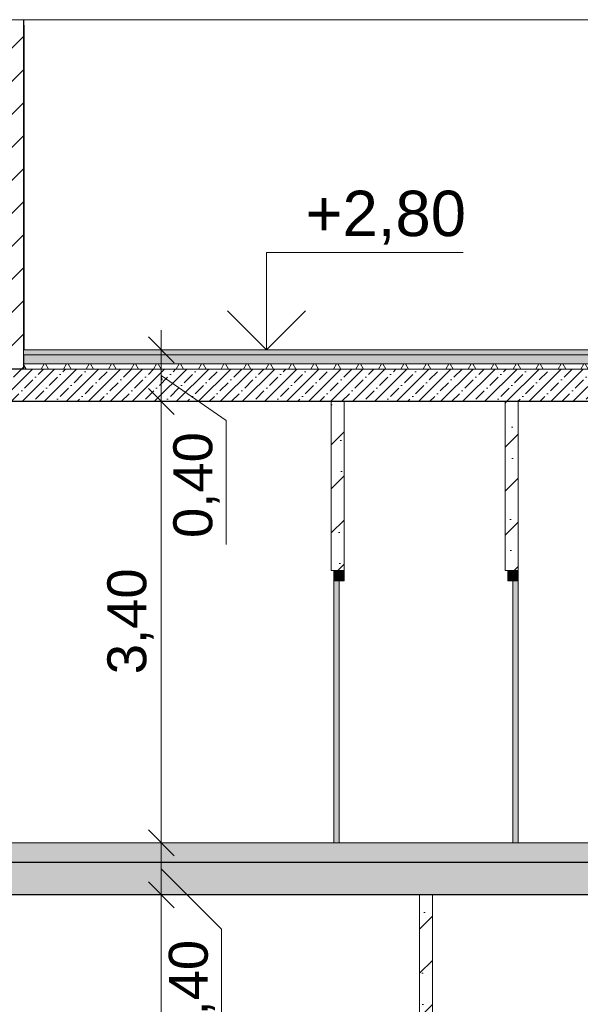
# Model space of a CAD drawing. Header units: millimetres. Extents: x -7244281 to -6598479, y 5719953 to 5938280.
# Tile 57 of 73: x -6678668 to -6674349, y 5726115 to 5733701. Entities that reach past the tile are written whole.
import ezdxf

# ---------------------------------------------------------------- set-up
doc = ezdxf.new("R2010")
doc.units = ezdxf.units.MM
doc.header["$MEASUREMENT"] = 0
doc.set_wipeout_variables(frame=1)
doc.linetypes.add('Wipeout_Contour', pattern=[1000, 0, -1000])
for name, color, linetype, lineweight in [('0_Ном._пера__1', 7, 'Continuous', 0), ('0_Ном._пера__120', 7, 'Continuous', 0), ('АР-Перекрытия_Приямки.АР_Ном._пера__1', 7, 'Continuous', 30), ('АР-Перекрытия_Приямки.АР_Ном._пера__101', 252, 'Continuous', 0), ('АР-Стены_Перегородки_100_.АР_Ном._пера__1', 7, 'Continuous', 15), ('АР-Стены_Перегородки_межквартирные_200.АР_Ном._пера__1', 7, 'Continuous', 15), ('АР-Чертеж-Размеры.АР_Ном._пера__1', 7, 'Continuous', 0), ('Двери Archicad_Ном._пера__120', 7, 'Continuous', 0), ('Перекрытие_Ном._пера__1', 7, 'Continuous', 30), ('Перекрытие_Ном._пера__101', 252, 'Continuous', 0)]:
    doc.layers.add(name, color=color, linetype=linetype, lineweight=lineweight)
for name, color, linetype in [('АР-Перекрытия_Приямки.АР', 7, 'Continuous'), ('АР-Стены_Перегородки_100_.АР', 7, 'Continuous'), ('АР-Стены_Перегородки_межквартирные_200.АР', 7, 'Continuous'), ('АР-Чертеж-Размеры.АР', 7, 'Continuous'), ('Двери Archicad', 7, 'Continuous'), ('Перекрытие', 7, 'Continuous')]:
    doc.layers.add(name, color=color, linetype=linetype)
doc.layers.add('АР-Перекрытия_Приямки.АР_Ном._пера__180', color=7, linetype='Continuous', lineweight=5, true_color=0xd6cda7)
doc.layers.add('Перекрытие_Ном._пера__180', color=7, linetype='Continuous', lineweight=5, true_color=0xd6cda7)
doc.styles.add('РЎР“Р•РќР•Р\xa0Р\x98Р\xa0_РЎРўР\x98Р›Р¬_5', font='arial.ttf')
doc.linetypes.add('Линия Разрыва (копия)-000', pattern='A,0,[2,21 РЎРµС‡РµРЅРёРµ Рђ-Рђ; Р‘-Р‘; Р’-Р’1.Shx,S=8.531746,R=0,X=0,Y=0],-1125,0', length=1125)
doc.dimstyles.new('СГЕНЕРИР_СТИЛЬ__8', dxfattribs={"dimtxt": 300, "dimasz": 190, "dimexe": 0.18, "dimexo": 0.0625, "dimgap": 0, "dimtad": 1, "dimlfac": 0.001, "dimzin": 0, "dimdsep": 46, "dimtxsty": 'РЎР“Р•РќР•Р\xa0Р\x98Р\xa0_РЎРўР\x98Р›Р¬_5', "dimblk": 'ARROWHEAD_6', "dimblk1": 'ARROWHEAD_6', "dimblk2": 'ARROWHEAD_6', "dimcen": 0.09, "dimse1": 1, "dimse2": 1, "dimclrd": 7, "dimclre": 7, "dimclrt": 7, "dimadec": 0, "dimazin": 0, "dimtfac": 1, "dimtdec": 4, "dimtmove": 0, "dimatfit": 3, "dimfxl": 1, "dimtolj": 1, "dimtzin": 0, "dimarcsym": 0})
doc.dimstyles.new('СГЕНЕРИР_СТИЛЬ__9', dxfattribs={"dimtxt": 300, "dimasz": 190, "dimexe": 0.18, "dimexo": 0.0625, "dimgap": 0, "dimtad": 1, "dimlfac": 0.001, "dimzin": 0, "dimdsep": 46, "dimtxsty": 'РЎР“Р•РќР•Р\xa0Р\x98Р\xa0_РЎРўР\x98Р›Р¬_5', "dimblk": 'ARROWHEAD_6', "dimblk1": 'ARROWHEAD_6', "dimblk2": 'ARROWHEAD_6', "dimcen": 0.09, "dimse1": 1, "dimse2": 1, "dimclrd": 7, "dimclre": 7, "dimclrt": 7, "dimadec": 0, "dimazin": 0, "dimtfac": 1, "dimtdec": 4, "dimtmove": 2, "dimatfit": 3, "dimfxl": 1, "dimtolj": 1, "dimtzin": 0, "dimarcsym": 0})
pattern_1 = [(45, (-6142404.15, 5728358.13), (-169.70563, 169.70563), []), (90, (-6142573.85, 5728527.83), (-216, 0), [0, -144, 0, -216]), (155, (-6142404.15, 5728697.54), (91.285545, 195.76248), [0, -105.6, 0, -182.4])]
pattern_2 = [(45, (-6142404.15, 5728358.13), (-84.852814, 84.852814), []), (45, (-6142446.57, 5728400.55), (-84.852814, 84.852814), [90, -30, 0, -30])]

# ---------------------------------------------------------------- blocks, each defined once
blk = doc.blocks.new('Элемент Разреза_47_4', base_point=(-6142404.1, 5728358.1))
at = {"layer": 'АР-Стены_Перегородки_100_.АР', "linetype": 'Continuous', "lineweight": 0, "true_color": 0x000000}
h = blk.add_hatch(dxfattribs=at)
h.set_pattern_fill('БУТ__50__0004', color=18, style=0, pattern_type=2)
h.set_pattern_definition(pattern_1)
h.paths.add_polyline_path([(-6675487.5, 5725858.1), (-6675487.5, 5726958.1), (-6675587.5, 5726958.1), (-6675587.5, 5725858.1)])
at = {"layer": 'АР-Стены_Перегородки_100_.АР_Ном._пера__1', "color": 7, "linetype": 'Continuous', "lineweight": 15}
for p, q in [((-6675587.5, 5726958.1), (-6675587.5, 5725858.1)), ((-6675487.5, 5726958.1), (-6675487.5, 5725858.1))]:
    blk.add_line(p, q, dxfattribs=at)
at = {"layer": 'АР-Стены_Перегородки_100_.АР_Ном._пера__1', "color": 7, "linetype": 'Continuous', "lineweight": 15, "flags": 128}
blk.add_lwpolyline([(-6675487.5, 5725858.1), (-6675507.5, 5725858.1), (-6675587.5, 5725858.1)], dxfattribs=at)
blk = doc.blocks.new('Элемент Разреза_49_4', base_point=(-6142404.1, 5728358.1))
at = {"layer": 'Перекрытие_Ном._пера__101', "linetype": 'Continuous', "lineweight": 0}
h = blk.add_hatch(dxfattribs=at)
h.set_pattern_fill('ЖЕЛЕЗОБЕТОН__PROJECT__0004', color=252, style=0, pattern_type=2)
h.set_pattern_definition(pattern_2)
h.paths.add_polyline_path([(-6678638.1, 5731008.1), (-6678840.2, 5731008.1), (-6678840.2, 5730758.1), (-6669502.5, 5730758.1), (-6669502.5, 5731008.1)])
at = {"layer": 'Перекрытие_Ном._пера__180', "linetype": 'Continuous', "lineweight": 0, "true_color": 0xf4f1e8}
blk.add_hatch(color=7, dxfattribs=at).paths.add_polyline_path([(-6678638.1, 5731008.1), (-6669502.5, 5731008.1), (-6669502.5, 5731158.1), (-6678638.1, 5731158.1)])
at = {"layer": 'Перекрытие_Ном._пера__1', "color": 7, "linetype": 'Continuous', "lineweight": 30}
for p, q in [((-6676267.9, 5730758.1), (-6678840.2, 5730758.1)), ((-6676167.9, 5730758.1), (-6676267.9, 5730758.1)), ((-6674927.9, 5730758.1), (-6676167.9, 5730758.1)), ((-6674827.9, 5730758.1), (-6674927.9, 5730758.1)), ((-6671527.5, 5730758.1), (-6674827.9, 5730758.1))]:
    blk.add_line(p, q, dxfattribs=at)
at = {"layer": 'Перекрытие_Ном._пера__1', "color": 7, "linetype": 'Continuous', "lineweight": 0, "flags": 128}
blk.add_lwpolyline([(-6669502.5, 5731158.1), (-6672852.5, 5731158.1), (-6672892.5, 5731158.1), (-6678638.1, 5731158.1)], dxfattribs=at)
at = {"layer": 'Перекрытие_Ном._пера__1', "color": 7, "linetype": 'Continuous', "lineweight": 30, "flags": 128}
blk.add_lwpolyline([(-6669502.5, 5731008.1), (-6678638.1, 5731008.1), (-6678840.2, 5731008.1), (-6678840.2, 5731008.1)], dxfattribs=at)
blk = doc.blocks.new('Элемент Разреза_61_4', base_point=(-6142404.1, 5728358.1))
at = {"layer": 'АР-Перекрытия_Приямки.АР_Ном._пера__101', "linetype": 'Continuous', "lineweight": 0}
h = blk.add_hatch(dxfattribs=at)
h.set_pattern_fill('ЖЕЛЕЗОБЕТОН__PROJECT__0004', color=252, style=0, pattern_type=2)
h.set_pattern_definition(pattern_2)
h.paths.add_polyline_path([(-6679267.5, 5727208.1), (-6679267.8, 5727208.1), (-6679267.8, 5726958.1), (-6656691.7, 5726958.1), (-6656691.7, 5727208.1), (-6664987.5, 5727208.1), (-6665187.5, 5727208.1), (-6669552.5, 5727208.1), (-6669752.5, 5727208.1), (-6671307.5, 5727208.1), (-6671527.5, 5727208.1), (-6678867.5, 5727208.1)])
at = {"layer": 'АР-Перекрытия_Приямки.АР_Ном._пера__180', "linetype": 'Continuous', "lineweight": 0, "true_color": 0xf4f1e8}
blk.add_hatch(color=7, dxfattribs=at).paths.add_polyline_path([(-6678867.5, 5727358.1), (-6678867.5, 5727208.1), (-6671527.5, 5727208.1), (-6671527.5, 5727358.1)])
at = {"layer": 'АР-Перекрытия_Приямки.АР_Ном._пера__1', "color": 7, "linetype": 'Continuous', "lineweight": 30}
for p, q in [((-6675587.5, 5726958.1), (-6678867.5, 5726958.1)), ((-6675487.5, 5726958.1), (-6675587.5, 5726958.1)), ((-6666227.5, 5726958.1), (-6675487.5, 5726958.1))]:
    blk.add_line(p, q, dxfattribs=at)
at = {"layer": 'АР-Перекрытия_Приямки.АР_Ном._пера__1', "color": 7, "linetype": 'Continuous', "lineweight": 0, "flags": 128}
blk.add_lwpolyline([(-6671527.5, 5727358.1), (-6674827.9, 5727358.1), (-6674867.9, 5727358.1), (-6676207.9, 5727358.1), (-6676247.9, 5727358.1), (-6678867.5, 5727358.1)], dxfattribs=at)
at = {"layer": 'АР-Перекрытия_Приямки.АР_Ном._пера__1', "color": 7, "linetype": 'Continuous', "lineweight": 30, "flags": 128}
blk.add_lwpolyline([(-6656691.7, 5727208.1), (-6664987.5, 5727208.1), (-6665187.5, 5727208.1), (-6669552.5, 5727208.1), (-6669752.5, 5727208.1), (-6671307.5, 5727208.1), (-6671327.5, 5727208.1), (-6671527.5, 5727208.1), (-6678867.5, 5727208.1)], dxfattribs=at)
blk = doc.blocks.new('Элемент Разреза_75_4', base_point=(-6142404.1, 5728358.1))
at = {"layer": 'АР-Стены_Перегородки_межквартирные_200.АР', "linetype": 'Continuous', "lineweight": 0, "true_color": 0x000000}
h = blk.add_hatch(dxfattribs=at)
h.set_pattern_fill('БЛОКИ_БЕТОННЫЕ_ЭФФЕКТИВН_7D', color=18, style=0, pattern_type=2)
h.set_pattern_definition([(45, (-6142404.15, 5728358.13), (-127.27922, 127.27922), [])])
h.paths.add_polyline_path([(-6678840.2, 5733700.6), (-6678840.2, 5731008.1), (-6678638.1, 5731008.1), (-6678638.1, 5733700.6)])
at = {"layer": 'АР-Стены_Перегородки_межквартирные_200.АР_Ном._пера__1', "color": 7, "linetype": 'Continuous', "lineweight": 15}
for p, q in [((-6678840.2, 5733700.6), (-6678840.2, 5731008.1)), ((-6678638.1, 5733700.6), (-6678638.1, 5731158.1)), ((-6678638.1, 5731158.1), (-6678638.1, 5731008.1))]:
    blk.add_line(p, q, dxfattribs=at)
at = {"layer": 'АР-Стены_Перегородки_межквартирные_200.АР_Ном._пера__1', "color": 7, "linetype": 'Continuous', "lineweight": 0}
for p, q in [((-6678635.3, 5733658.1), (-6678635.3, 5733700.6)), ((-6678632.9, 5733658.1), (-6678635.3, 5733658.1)), ((-6678632.9, 5731158.1), (-6678632.9, 5733658.1))]:
    blk.add_line(p, q, dxfattribs=at)
blk = doc.blocks.new('Элемент Разреза_76_4', base_point=(-6142404.1, 5728358.1))
at = {"layer": 'АР-Стены_Перегородки_100_.АР', "linetype": 'Continuous', "lineweight": 0, "true_color": 0x000000}
h = blk.add_hatch(dxfattribs=at)
h.set_pattern_fill('БУТ__50__0004', color=18, style=0, pattern_type=2)
h.set_pattern_definition(pattern_1)
h.paths.add_polyline_path([(-6676167.9, 5729458.1), (-6676167.9, 5730758.1), (-6676267.9, 5730758.1), (-6676267.9, 5729458.1)])
at = {"layer": 'АР-Стены_Перегородки_100_.АР_Ном._пера__1', "color": 7, "linetype": 'Continuous', "lineweight": 15}
for p, q in [((-6676267.9, 5730758.1), (-6676267.9, 5729458.1)), ((-6676167.9, 5730758.1), (-6676167.9, 5729458.1))]:
    blk.add_line(p, q, dxfattribs=at)
at = {"layer": 'АР-Стены_Перегородки_100_.АР_Ном._пера__1', "color": 7, "linetype": 'Continuous', "lineweight": 15, "flags": 128}
blk.add_lwpolyline([(-6676167.9, 5729458.1), (-6676247.9, 5729458.1), (-6676267.9, 5729458.1)], dxfattribs=at)
blk = doc.blocks.new('Элемент Разреза_80_4', base_point=(-6142404.1, 5728358.1))
at = {"layer": 'Двери Archicad', "linetype": 'Continuous', "lineweight": 0, "true_color": 0xffffff}
for points in [[(-6676247.9, 5729378.1), (-6676167.9, 5729378.1), (-6676167.9, 5729458.1), (-6676247.9, 5729458.1)], [(-6676247.9, 5727358.1), (-6676207.9, 5727358.1), (-6676207.9, 5729378.1), (-6676247.9, 5729378.1)]]:
    blk.add_hatch(color=7, dxfattribs=at).paths.add_polyline_path(points)
at = {"layer": 'Двери Archicad_Ном._пера__120', "color": 7, "linetype": 'Continuous', "lineweight": 0}
for p, q in [((-6676167.9, 5729458.1), (-6676167.9, 5729378.1)), ((-6676207.9, 5729378.1), (-6676207.9, 5727358.1))]:
    blk.add_line(p, q, dxfattribs=at)
at = {"layer": 'Двери Archicad_Ном._пера__120', "color": 7, "linetype": 'Continuous', "lineweight": 0, "flags": 128}
for points in [[(-6676247.9, 5729458.1), (-6676247.9, 5729378.1), (-6676247.9, 5727358.1)], [(-6676167.9, 5729378.1), (-6676207.9, 5729378.1), (-6676247.9, 5729378.1)]]:
    blk.add_lwpolyline(points, dxfattribs=at)
blk = doc.blocks.new('Элемент Разреза_83_4', base_point=(-6142404.1, 5728358.1))
at = {"layer": 'Двери Archicad', "linetype": 'Continuous', "lineweight": 0, "true_color": 0xffffff}
for points in [[(-6674827.9, 5729378.1), (-6674827.9, 5729458.1), (-6674907.9, 5729458.1), (-6674907.9, 5729378.1)], [(-6674827.9, 5727358.1), (-6674827.9, 5729378.1), (-6674867.9, 5729378.1), (-6674867.9, 5727358.1)]]:
    blk.add_hatch(color=7, dxfattribs=at).paths.add_polyline_path(points)
at = {"layer": 'Двери Archicad_Ном._пера__120', "color": 7, "linetype": 'Continuous', "lineweight": 0}
for p, q in [((-6674907.9, 5729458.1), (-6674907.9, 5729378.1)), ((-6674867.9, 5729378.1), (-6674867.9, 5727358.1))]:
    blk.add_line(p, q, dxfattribs=at)
at = {"layer": 'Двери Archicad_Ном._пера__120', "color": 7, "linetype": 'Continuous', "lineweight": 0, "flags": 128}
for points in [[(-6674827.9, 5729458.1), (-6674827.9, 5729378.1), (-6674827.9, 5727358.1)], [(-6674827.9, 5729378.1), (-6674867.9, 5729378.1), (-6674907.9, 5729378.1)]]:
    blk.add_lwpolyline(points, dxfattribs=at)
blk = doc.blocks.new('Элемент Разреза_84_4', base_point=(-6142404.1, 5728358.1))
at = {"layer": 'АР-Стены_Перегородки_100_.АР', "linetype": 'Continuous', "lineweight": 0, "true_color": 0x000000}
h = blk.add_hatch(dxfattribs=at)
h.set_pattern_fill('БУТ__50__0004', color=18, style=0, pattern_type=2)
h.set_pattern_definition(pattern_1)
h.paths.add_polyline_path([(-6674827.9, 5729458.1), (-6674827.9, 5730758.1), (-6674927.9, 5730758.1), (-6674927.9, 5729458.1)])
at = {"layer": 'АР-Стены_Перегородки_100_.АР_Ном._пера__1', "color": 7, "linetype": 'Continuous', "lineweight": 15}
for p, q in [((-6674927.9, 5730758.1), (-6674927.9, 5729458.1)), ((-6674827.9, 5730758.1), (-6674827.9, 5729458.1))]:
    blk.add_line(p, q, dxfattribs=at)
at = {"layer": 'АР-Стены_Перегородки_100_.АР_Ном._пера__1', "color": 7, "linetype": 'Continuous', "lineweight": 15, "flags": 128}
blk.add_lwpolyline([(-6674827.9, 5729458.1), (-6674907.9, 5729458.1), (-6674927.9, 5729458.1)], dxfattribs=at)
blk = doc.blocks.new('Линейный Размер_16_4', base_point=(-6676766.5, 5731158.1))
at = {"layer": 'АР-Чертеж-Размеры.АР_Ном._пера__1', "color": 7, "linetype": 'Continuous', "lineweight": 15}
for p, q in [((-6676766.5, 5731158.1), (-6676766.5, 5731908.1)), ((-6676766.5, 5731908.1), (-6675252, 5731908.1)), ((-6676766.5, 5731158.1), (-6677066.5, 5731458.1)), ((-6676466.5, 5731458.1), (-6676766.5, 5731158.1))]:
    blk.add_line(p, q, dxfattribs=at)
at = {"layer": 'АР-Чертеж-Размеры.АР_Ном._пера__1', "color": 7, "linetype": 'Continuous', "lineweight": 0}
for q in [(-6676991.5, 5731158.1), (-6676541.5, 5731158.1)]:
    blk.add_line((-6676766.5, 5731158.1), q, dxfattribs=at)
at = {"layer": 'АР-Чертеж-Размеры.АР_Ном._пера__1', "color": 7, "lineweight": 0, "insert": (-6676466.5, 5731968.1), "char_height": 350, "attachment_point": 7, "style": 'РЎР“Р•РќР•Р\xa0Р\x98Р\xa0_РЎРўР\x98Р›Р¬_5'}
blk.add_mtext('\\A1;{\\pql;\\fArial|b0|i0|c204|p0;\\W1.000000;+2,80}', dxfattribs=at)
blk = doc.blocks.new('*D213', base_point=(-6142404.1, 5728358.1))
at = {"layer": 'АР-Чертеж-Размеры.АР_Ном._пера__1', "color": 7, "linetype": 'Continuous', "lineweight": 0, "transparency": 16777216}
for p, q in [((-6677576.9, 5727158.1), (-6677113.1, 5726694.3)), ((-6677389.4, 5726958.1), (-6677764.4, 5726958.1)), ((-6677576.9, 5723758.1), (-6677576.9, 5726958.1)), ((-6677113.1, 5726694.3), (-6677113.1, 5726646.2)), ((-6677113.1, 5726646.2), (-6677113.1, 5725745.4)), ((-6677389.4, 5723758.1), (-6677764.4, 5723758.1)), ((-6677576.9, 5723608.1), (-6677576.9, 5723758.1))]:
    blk.add_line(p, q, dxfattribs=at)
at = {"layer": 'АР-Чертеж-Размеры.АР_Ном._пера__1', "color": 7, "linetype": 'Continuous', "lineweight": 15, "transparency": 16777216}
for p, q in [((-6677676.9, 5727058.1), (-6677476.9, 5726858.1)), ((-6677676.9, 5723858.1), (-6677476.9, 5723658.1))]:
    blk.add_line(p, q, dxfattribs=at)
at = {"layer": 'АР-Чертеж-Размеры.АР_Ном._пера__1', "color": 7, "lineweight": 0, "transparency": 16777216, "char_height": 300, "attachment_point": 7, "rotation": 90, "style": 'РЎР“Р•РќР•Р\xa0Р\x98Р\xa0_РЎРўР\x98Р›Р¬_5'}
for s, insert in [('\\A1;{\\pql;\\fArial|b0|i0|c204|p0;\\W1.000000;0,40}', (-6677163.1, 5725795.4)), ('\\A1;{\\pql;\\fArial|b0|i0|c204|p0;\\W1.000000;3,20}', (-6677636.9, 5724957.7))]:
    blk.add_mtext(s, dxfattribs=dict(at, insert=insert))
blk = doc.blocks.new('ARROWHEAD_6')
at = {"color": 0, "linetype": 'Continuous', "lineweight": 0}
for p, q in [((-0.5, -0.5), (0.5, 0.5)), ((0, 0), (-1, 0))]:
    blk.add_line(p, q, dxfattribs=at)
blk = doc.blocks.new('*D214', base_point=(-6142404.1, 5728358.1))
at = {"layer": 'АР-Чертеж-Размеры.АР_Ном._пера__1', "color": 7, "linetype": 'Continuous', "lineweight": 15, "transparency": 16777216}
for p, q in [((-6677676.9, 5727458.1), (-6677476.9, 5727258.1)), ((-6677676.9, 5727058.1), (-6677476.9, 5726858.1))]:
    blk.add_line(p, q, dxfattribs=at)
at = {"layer": 'АР-Чертеж-Размеры.АР_Ном._пера__1', "color": 7, "linetype": 'Continuous', "lineweight": 0, "transparency": 16777216}
for p, q in [((-6677576.9, 5726958.1), (-6677576.9, 5727358.1)), ((-6677576.9, 5727158.1), (-6677113.1, 5726694.3)), ((-6677576.9, 5727158.1), (-6677576.9, 5727122.8)), ((-6677389.4, 5726958.1), (-6677764.4, 5726958.1))]:
    blk.add_line(p, q, dxfattribs=at)
blk = doc.blocks.new('*D215', base_point=(-6142404.1, 5728358.1))
at = {"layer": 'АР-Чертеж-Размеры.АР_Ном._пера__1', "color": 7, "linetype": 'Continuous', "lineweight": 0, "transparency": 16777216}
for p, q in [((-6677576.9, 5730958.1), (-6677078.5, 5730612.5)), ((-6677576.9, 5727358.1), (-6677576.9, 5730758.1)), ((-6677078.5, 5730612.5), (-6677078.5, 5730558.1)), ((-6677078.5, 5730558.1), (-6677078.5, 5729657.4)), ((-6677389.4, 5727358.1), (-6677764.4, 5727358.1)), ((-6677576.9, 5726958.1), (-6677576.9, 5727358.1))]:
    blk.add_line(p, q, dxfattribs=at)
at = {"layer": 'АР-Чертеж-Размеры.АР_Ном._пера__1', "color": 7, "linetype": 'Continuous', "lineweight": 15, "transparency": 16777216}
for p, q in [((-6677676.9, 5730858.1), (-6677476.9, 5730658.1)), ((-6677676.9, 5727458.1), (-6677476.9, 5727258.1))]:
    blk.add_line(p, q, dxfattribs=at)
at = {"layer": 'АР-Чертеж-Размеры.АР_Ном._пера__1', "color": 7, "lineweight": 0, "transparency": 16777216, "char_height": 300, "attachment_point": 7, "rotation": 90, "style": 'РЎР“Р•РќР•Р\xa0Р\x98Р\xa0_РЎРўР\x98Р›Р¬_5'}
for s, insert in [('\\A1;{\\pql;\\fArial|b0|i0|c204|p0;\\W1.000000;0,40}', (-6677128.5, 5729707.4)), ('\\A1;{\\pql;\\fArial|b0|i0|c204|p0;\\W1.000000;3,40}', (-6677636.9, 5728657.7))]:
    blk.add_mtext(s, dxfattribs=dict(at, insert=insert))
blk = doc.blocks.new('*D216', base_point=(-6142404.1, 5728358.1))
at = {"layer": 'АР-Чертеж-Размеры.АР_Ном._пера__1', "color": 7, "linetype": 'Continuous', "lineweight": 15, "transparency": 16777216}
for p, q in [((-6677476.9, 5731058.1), (-6677676.9, 5731258.1)), ((-6677676.9, 5730858.1), (-6677476.9, 5730658.1))]:
    blk.add_line(p, q, dxfattribs=at)
at = {"layer": 'АР-Чертеж-Размеры.АР_Ном._пера__1', "color": 7, "linetype": 'Continuous', "lineweight": 0, "transparency": 16777216}
for p, q in [((-6677576.9, 5731158.1), (-6677576.9, 5731308.1)), ((-6677389.4, 5731158.1), (-6677764.4, 5731158.1)), ((-6677576.9, 5730758.1), (-6677576.9, 5731158.1)), ((-6677576.9, 5730958.1), (-6677078.5, 5730612.5)), ((-6677576.9, 5730958.1), (-6677570.6, 5730923.3)), ((-6677389.4, 5730758.1), (-6677764.4, 5730758.1)), ((-6677576.9, 5727358.1), (-6677576.9, 5730758.1))]:
    blk.add_line(p, q, dxfattribs=at)

msp = doc.modelspace()

# ---------------------------------------------------------------- linework, layer by layer
at = {"layer": '0_Ном._пера__120', "color": 7, "linetype": 'Линия Разрыва (копия)-000', "lineweight": 0}
msp.add_line((-6679553.48, 5733700.632), (-6658652.145, 5733700.632), dxfattribs=at)

# ---------------------------------------------------------------- block references
at = {"layer": 'АР-Перекрытия_Приямки.АР', "lineweight": 0}
msp.add_blockref('Элемент Разреза_61_4', (-6142404.146, 5728358.128), dxfattribs=at)
at = {"layer": 'АР-Стены_Перегородки_100_.АР', "lineweight": 0}
for name in ['Элемент Разреза_76_4', 'Элемент Разреза_84_4', 'Элемент Разреза_47_4']:
    msp.add_blockref(name, (-6142404.146, 5728358.128), dxfattribs=at)
at = {"layer": 'АР-Стены_Перегородки_межквартирные_200.АР', "lineweight": 0}
msp.add_blockref('Элемент Разреза_75_4', (-6142404.146, 5728358.128), dxfattribs=at)
at = {"layer": 'АР-Чертеж-Размеры.АР', "color": 7, "linetype": 'Continuous', "lineweight": 0}
msp.add_blockref('Линейный Размер_16_4', (-6676766.498, 5731158.127), dxfattribs=at)
at = {"layer": 'Двери Archicad', "lineweight": 0}
for name in ['Элемент Разреза_80_4', 'Элемент Разреза_83_4']:
    msp.add_blockref(name, (-6142404.146, 5728358.128), dxfattribs=at)
at = {"layer": 'Перекрытие', "lineweight": 0}
msp.add_blockref('Элемент Разреза_49_4', (-6142404.146, 5728358.128), dxfattribs=at)

# ---------------------------------------------------------------- dimensions: what is measured, and where the dimension line sits
at = {"layer": 'АР-Чертеж-Размеры.АР', "color": 7, "linetype": 'Continuous', "lineweight": 0}
for base, p1, p2, dimstyle, picture, middle in [((-6677576.898, 5730758.128), (-6667979.752, 5727358.128), (-6674185.002, 5730758.128), 'СГЕНЕРИР_СТИЛЬ__8', '*D215', (-6677786.898, 5729057.966)), ((-6677576.898, 5727358.128), (-6667979.752, 5726958.128), (-6667979.752, 5727358.128), 'СГЕНЕРИР_СТИЛЬ__9', '*D214', (-6677313.081, 5726252.188)), ((-6677576.898, 5726958.128), (-6667779.592, 5723758.128), (-6667979.752, 5726958.128), 'СГЕНЕРИР_СТИЛЬ__8', '*D213', (-6677786.898, 5725357.966))]:
    dim = msp.add_linear_dim(base=base, p1=p1, p2=p2, angle=90, dimstyle=dimstyle, dxfattribs=at)
    dim.commit()
    dim.dimension.update_dxf_attribs({"geometry": picture, "text_midpoint": middle, "dimtype": 160, "text_rotation": 90})

# ---------------------------------------------------------------- next in the draw order: wipeouts: each hides what was drawn before it
at = {"color": 254, "linetype": 'Wipeout_Contour', "lineweight": 0, "ltscale": 35188457.62929291}
msp.add_wipeout([(-6669702.468, 5731008.104), (-6678635.28, 5731008.128), (-6678635.279, 5731048.128), (-6669702.473, 5731048.104)], dxfattribs=at)

# ---------------------------------------------------------------- next in the draw order: hatches: boundary and pattern name
at = {"layer": '0_Ном._пера__120', "linetype": 'Continuous', "lineweight": 0}
h = msp.add_hatch(dxfattribs=at)
h.set_pattern_fill('ИЗОЛЯЦИЯ_02_0004', style=0, pattern_type=2)
h.set_pattern_definition([(60, (-6142404.15, 5728358.13), (-129.90381, 75), []), (120, (-6142404.15, 5728358.13), (129.90381, 75), [])])
h.paths.add_polyline_path([(-6669702.468, 5731008.104), (-6678635.28, 5731008.128), (-6678635.279, 5731048.128), (-6669702.473, 5731048.104)])

# ---------------------------------------------------------------- next in the draw order: linework, layer by layer
at = {"layer": '0_Ном._пера__1', "color": 7, "linetype": 'Continuous', "lineweight": 0, "flags": 128}
msp.add_lwpolyline([(-6669702.468, 5731008.104), (-6678635.28, 5731008.128), (-6678635.279, 5731048.128), (-6669702.473, 5731048.104)], close=True, dxfattribs=at)

# ---------------------------------------------------------------- next in the draw order: wipeouts: each hides what was drawn before it
at = {"color": 254, "linetype": 'Wipeout_Contour', "lineweight": 0, "ltscale": 35188600.9698035}
msp.add_wipeout([(-6669702.473, 5731048.104), (-6678635.284, 5731048.128), (-6678635.284, 5731118.128), (-6669702.481, 5731118.104)], dxfattribs=at)

# ---------------------------------------------------------------- next in the draw order: hatches: boundary and pattern name
at = {"layer": '0_Ном._пера__120', "linetype": 'Continuous', "lineweight": 0}
h = msp.add_hatch(dxfattribs=at)
h.set_pattern_fill('БЕТОН_02_0004', style=0, pattern_type=2)
h.set_pattern_definition([(0, (-6142404.15, 5728358.1), (0, 623.5383), [60, -300]), (0, (-6142224.15, 5728669.9), (0, 623.5383), [60, -300]), (60, (-6142404.15, 5728358.1), (-540, 311.76916), [60, -300]), (60, (-6142044.15, 5728358.1), (-540, 311.76916), [60, -300]), (120, (-6142344.15, 5728358.1), (540, 311.76916), [60, -300]), (120, (-6141984.15, 5728358.1), (540, 311.76916), [60, -300]), (0, (-6142404.15, 5728418.13), (0, 120.000005), [0, -120.000005, 0, -180.000007]), (45, (-6142344.15, 5728418.13), (-84.852817, 84.852817), [0, -90.000004, 0, -150.000006])])
h.paths.add_polyline_path([(-6669702.473, 5731048.104), (-6678635.284, 5731048.128), (-6678635.284, 5731118.128), (-6669702.481, 5731118.104)])

# ---------------------------------------------------------------- next in the draw order: linework, layer by layer
at = {"layer": '0_Ном._пера__1', "color": 7, "linetype": 'Continuous', "lineweight": 0, "flags": 128}
msp.add_lwpolyline([(-6669702.473, 5731048.104), (-6678635.284, 5731048.128), (-6678635.284, 5731118.128), (-6669702.481, 5731118.104)], close=True, dxfattribs=at)

# ---------------------------------------------------------------- next in the draw order: dimensions: what is measured, and where the dimension line sits
at = {"layer": 'АР-Чертеж-Размеры.АР', "color": 7, "linetype": 'Continuous', "lineweight": 0}
dim = msp.add_linear_dim(base=(-6677576.898, 5731158.127), p1=(-6674185.002, 5730758.128), p2=(-6674070.317, 5731158.127), angle=90, dimstyle='СГЕНЕРИР_СТИЛЬ__9', dxfattribs=at)
dim.commit()
dim.dimension.update_dxf_attribs({"geometry": '*D216', "text_midpoint": (-6677278.451, 5730164.14), "dimtype": 160, "text_rotation": 90})

doc.saveas('drawing.dxf')
